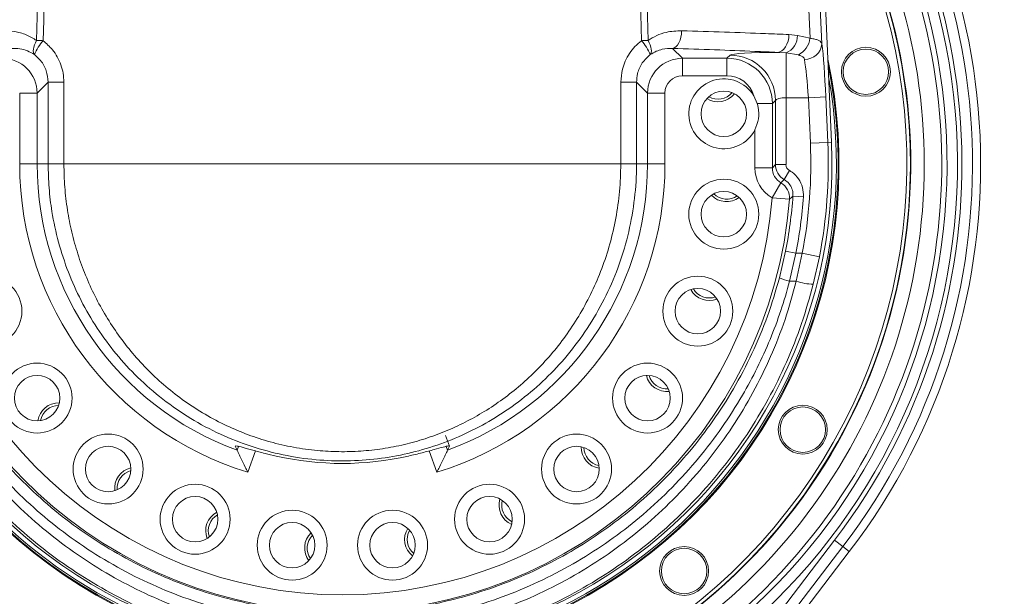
# Model space of a CAD drawing. Header units: millimetres. Extents: x 0 to 16820, y 0 to 11880.
# Tile 17 of 122: x 2629 to 2910, y 7016 to 7181. Entities that reach past the tile are written whole.
import ezdxf

# ---------------------------------------------------------------- set-up
doc = ezdxf.new("R2010")
doc.units = ezdxf.units.MM
doc.header["$LTSCALE"] = 20
doc.linetypes.add('PHANTOM', pattern=[12.7, 6.35, -1.27, 1.27, -1.27, 1.27, -1.27])
doc.styles.add('SLDTEXTSTYLE0', font='TXT', dxfattribs={"width": 0.605})
doc.dimstyles.new('SLDDIMSTYLE0', dxfattribs={"dimtxt": 140, "dimasz": 100, "dimexe": 0, "dimexo": 0.0625, "dimgap": 35, "dimtad": 1, "dimtoh": 1, "dimdec": 0, "dimrnd": 1e-09, "dimzin": 12, "dimdsep": 46, "dimtxsty": 'SLDTEXTSTYLE0', "dimsah": 1, "dimcen": 0.09, "dimadec": 0, "dimazin": 0, "dimtfac": 1, "dimtofl": 0, "dimtmove": 0, "dimatfit": 3, "dimfxl": 1, "dimfrac": 2, "dimtolj": 1, "dimtzin": 12, "dimarcsym": 0})

# ---------------------------------------------------------------- blocks, each defined once
blk = doc.blocks.new('*D5')
at = {"color": 7, "linetype": 'Continuous', "lineweight": 0}
for p, q in [((2720.78, 9015.29), (5150.78, 9015.29)), ((5120.78, 9015.29), (5120.78, 6644.47)), ((2871.03, 6644.47), (5150.78, 6644.47))]:
    blk.add_line(p, q, dxfattribs=at)
for points in [[(5120.78, 9015.29), (5105.78, 8915.29), (5135.78, 8915.29)], [(5120.78, 6644.47), (5135.78, 6744.47), (5105.78, 6744.47)]]:
    blk.add_solid(points, dxfattribs=at)
at = {"color": 7, "linetype": 'Continuous', "lineweight": 0, "insert": (4940.31, 7616), "char_height": 140, "attachment_point": 1, "rotation": 90, "style": 'SLDTEXTSTYLE0'}
blk.add_mtext('2371', dxfattribs=at)
blk = doc.blocks.new('*D7')
at = {"color": 7, "linetype": 'Continuous', "lineweight": 0}
for p, q in [((4596.6, 7139.47), (4596.6, 4493.51)), ((2545.78, 6319.22), (2545.78, 4493.51)), ((4596.6, 4523.51), (2545.78, 4523.51))]:
    blk.add_line(p, q, dxfattribs=at)
for points in [[(2545.78, 4523.51), (2645.78, 4508.51), (2645.78, 4538.51)], [(4596.6, 4523.51), (4496.6, 4538.51), (4496.6, 4508.51)]]:
    blk.add_solid(points, dxfattribs=at)
at = {"color": 7, "linetype": 'Continuous', "lineweight": 0, "insert": (3357.32, 4703.98), "char_height": 140, "attachment_point": 1, "style": 'SLDTEXTSTYLE0'}
blk.add_mtext('2051', dxfattribs=at)
blk = doc.blocks.new('*D8')
at = {"color": 7, "linetype": 'Continuous', "lineweight": 0}
for p, q in [((3138.67, 7139.47), (3138.67, 4774.47)), ((2545.78, 6319.22), (2545.78, 4774.47)), ((3138.67, 4804.47), (2545.78, 4804.47))]:
    blk.add_line(p, q, dxfattribs=at)
for points in [[(2545.78, 4804.47), (2645.78, 4789.47), (2645.78, 4819.47)], [(3138.67, 4804.47), (3038.67, 4819.47), (3038.67, 4789.47)]]:
    blk.add_solid(points, dxfattribs=at)
at = {"color": 7, "linetype": 'Continuous', "lineweight": 0, "insert": (2681.89, 4984.94), "char_height": 140, "attachment_point": 1, "style": 'SLDTEXTSTYLE0'}
blk.add_mtext('593', dxfattribs=at)

msp = doc.modelspace()

# ---------------------------------------------------------------- linework, layer by layer
at = {"color": 7, "linetype": 'Continuous', "lineweight": 0}
for p, q in [((2860.64, 7145.69), (2847.94, 7431.34)), ((2839.41, 7156.73), (2838.4, 7158.99)), ((2690.16, 7058.75), (2690.71, 7057.56)), ((2751.41, 7058.75), (2750.86, 7057.56)), ((2814.39, 6961.47), (2865.73, 7028.58))]:
    msp.add_line(p, q, dxfattribs=at)
at = {"color": 8, "linetype": 'Continuous', "lineweight": 0}
for p, q in [((2848.48, 7176.5), (2850.89, 7176.26)), ((2850.89, 7176.26), (2854.49, 7175.44)), ((2815.2, 7172.54), (2818.02, 7169.71)), ((2830.74, 7169.71), (2831.65, 7170.63)), ((2847.63, 7171.24), (2845.27, 7171.41)), ((2851.16, 7170.65), (2847.63, 7171.24)), ((2847.63, 7171.24), (2847.63, 7158.44)), ((2818.02, 7169.71), (2830.74, 7169.71)), ((2818.02, 7164.72), (2818.02, 7169.71)), ((2830.74, 7164.72), (2830.74, 7169.71)), ((2830.74, 7164.72), (2818.02, 7164.72)), ((2636.68, 7162.87), (2633.53, 7159.73)), ((2636.68, 7139.47), (2636.68, 7162.87)), ((2804.89, 7162.87), (2804.89, 7139.47)), ((2808.03, 7159.73), (2804.89, 7162.87)), ((2628.54, 7159.73), (2633.53, 7159.73)), ((2628.54, 7139.47), (2628.54, 7159.73)), ((2633.53, 7159.73), (2633.53, 7139.47)), ((2808.03, 7139.47), (2808.03, 7159.73)), ((2813.03, 7159.73), (2808.03, 7159.73)), ((2813.03, 7159.73), (2813.03, 7139.47)), ((2854.02, 7158.44), (2859, 7158.66)), ((2859, 7158.66), (2859.58, 7145.64)), ((2839.41, 7156.73), (2843.72, 7156.73)), ((2844.63, 7157.64), (2843.72, 7156.73)), ((2843.72, 7156.73), (2843.72, 7138.4)), ((2844.63, 7139.31), (2844.63, 7157.64)), ((2854.02, 7158.44), (2847.63, 7158.44)), ((2847.63, 7158.44), (2847.63, 7139.31)), ((2854.6, 7145.42), (2854.02, 7158.44)), ((2838.73, 7138.4), (2838.73, 7149.24)), ((2854.6, 7145.42), (2859.58, 7145.64)), ((2859.58, 7145.64), (2860.64, 7145.69)), ((2628.54, 7139.47), (2633.53, 7139.47)), ((2636.68, 7139.47), (2633.53, 7139.47)), ((2804.89, 7139.47), (2808.03, 7139.47)), ((2813.03, 7139.47), (2808.03, 7139.47)), ((2843.72, 7138.4), (2844.63, 7139.31)), ((2844.63, 7139.31), (2847.63, 7139.31)), ((2838.73, 7138.4), (2843.72, 7138.4)), ((2847.14, 7134.99), (2848.63, 7137.58)), ((2843.66, 7129.78), (2846.18, 7134.09)), ((2843.66, 7129.78), (2848.64, 7129.39)), ((2849.62, 7130.3), (2852.61, 7130.09)), ((2845.76, 7106.91), (2847.51, 7114.49)), ((2847.51, 7114.49), (2850.45, 7113.91)), ((2850.45, 7113.91), (2848.66, 7105.91)), ((2850.45, 7113.91), (2852.27, 7113.91)), ((2850.58, 7105.91), (2852.27, 7113.91)), ((2852.27, 7113.91), (2857.17, 7112.95)), ((2857.17, 7112.95), (2855.41, 7105.08)), ((2850.58, 7105.91), (2848.66, 7105.91)), ((2751.41, 7058.75), (2750.31, 7061.77)), ((2690.71, 7057.56), (2691.11, 7058.68)), ((2695.96, 7057.39), (2693.73, 7051.28)), ((2747.83, 7051.28), (2745.61, 7057.39)), ((2750.45, 7058.67), (2750.86, 7057.56)), ((2783.64, 6930.05), (2861.49, 7031.82)), ((2863.87, 7030), (2786.02, 6928.23)), ((2863.87, 7030), (2861.49, 7031.82)), ((2863.87, 7030), (2865.73, 7028.58))]:
    msp.add_line(p, q, dxfattribs=at)
at = {"color": 8, "linetype": 'Continuous', "lineweight": 0, "flags": 128}
for points in [[(2815.2, 7172.54), (2815.69, 7172.67), (2816.17, 7172.99), (2816.61, 7173.47), (2817, 7174.1), (2817.33, 7174.86), (2817.57, 7175.72), (2817.73, 7176.65), (2817.79, 7177.6)], [(2845.27, 7171.41), (2845.89, 7171.54), (2846.48, 7171.86), (2847.03, 7172.34), (2847.51, 7172.98), (2847.91, 7173.74), (2848.21, 7174.6), (2848.4, 7175.53), (2848.48, 7176.5)], [(2633.37, 7174.79), (2633.05, 7174.15), (2632.78, 7173.52), (2632.58, 7172.92), (2632.46, 7172.36), (2632.42, 7171.85), (2632.45, 7171.41), (2632.56, 7171.05), (2632.74, 7170.77)], [(2633.37, 7174.79), (2633.59, 7174.79), (2633.82, 7174.78), (2634.04, 7174.77), (2634.27, 7174.77), (2634.51, 7174.76), (2634.75, 7174.75), (2634.99, 7174.75), (2635.23, 7174.74)], [(2806.34, 7174.74), (2806.58, 7174.75), (2806.82, 7174.75), (2807.06, 7174.76), (2807.29, 7174.77), (2807.52, 7174.77), (2807.75, 7174.78), (2807.97, 7174.79), (2808.19, 7174.79)], [(2808.82, 7170.77), (2809.01, 7171.05), (2809.12, 7171.41), (2809.15, 7171.85), (2809.1, 7172.36), (2808.98, 7172.92), (2808.79, 7173.52), (2808.52, 7174.15), (2808.19, 7174.79)], [(2641.17, 7162.88), (2640.3, 7162.88), (2639.47, 7162.88), (2638.71, 7162.88), (2638.05, 7162.88), (2637.5, 7162.88), (2637.08, 7162.88), (2636.8, 7162.88), (2636.68, 7162.87)], [(2641.17, 7162.88), (2641.17, 7152.88), (2641.18, 7139.47)], [(2800.39, 7139.47), (2800.39, 7149.47), (2800.4, 7162.88)], [(2804.89, 7162.87), (2804.76, 7162.88), (2804.49, 7162.88), (2804.07, 7162.88), (2803.52, 7162.88), (2802.85, 7162.88), (2802.09, 7162.88), (2801.27, 7162.88), (2800.4, 7162.88)], [(2846.18, 7134.09), (2846.47, 7134.36), (2847.14, 7134.99)]]:
    msp.add_lwpolyline(points, dxfattribs=at)
at = {"color": 7, "linetype": 'Continuous', "lineweight": 0}
for centre, radius in [((2870.47, 7165.86), 7), ((2870.47, 7165.86), 6.5), ((2829.84, 7153.82), 6.5), ((2829.84, 7125.11), 10), ((2829.84, 7125.11), 6.5), ((2619.16, 7097.37), 10), ((2822.41, 7097.37), 10), ((2822.41, 7097.37), 6.5), ((2633.51, 7072.5), 10), ((2808.05, 7072.5), 10), ((2633.51, 7072.5), 6.5), ((2808.05, 7072.5), 6.5), ((2852.42, 7063.47), 7), ((2852.42, 7063.47), 6.5), ((2653.82, 7052.2), 10), ((2787.75, 7052.2), 10), ((2653.82, 7052.2), 6.5), ((2787.75, 7052.2), 6.5), ((2678.69, 7037.84), 10), ((2762.88, 7037.84), 10), ((2678.69, 7037.84), 6.5), ((2762.88, 7037.84), 6.5), ((2706.43, 7030.41), 10), ((2735.14, 7030.41), 10), ((2706.43, 7030.41), 6.5), ((2735.14, 7030.41), 6.5), ((2818.49, 7023.03), 7), ((2818.49, 7023.03), 6.5)]:
    msp.add_circle(centre, radius, dxfattribs=at)
at = {"color": 7, "linetype": 'Continuous', "lineweight": 30}
for radius, start, end in [(1875.82, 300, 180), (417.89, 212.4693, 92.4693)]:
    msp.add_arc((2720.78, 7139.47), radius, start, end, dxfattribs=at)
at = {"color": 7, "linetype": 'PHANTOM', "lineweight": 30}
msp.add_arc((2720.78, 7139.47), 1203.01, 352.93959, 127.06041, dxfattribs=at)
at = {"color": 7, "linetype": 'Continuous', "lineweight": 0}
for centre, radius, start, end in [((2720.78, 7139.47), 182.5, 322.5832, 42.4511), ((2720.78, 7139.47), 162.5, 146.9424, 33.0576), ((2720.78, 7139.47), 162.4, 147.0024, 260), ((2720.78, 7139.47), 162.4, 260, 32.9976), ((2720.78, 7139.47), 161.4, 147.6117, 260), ((2720.78, 7139.47), 161.4, 260, 32.3883), ((2720.78, 7139.47), 142, 167.825, 12.175), ((2720.78, 7139.47), 141.75, 168.4402, 11.5598), ((2720.78, 7139.47), 141.25, 169.8245, 260), ((2720.78, 7139.47), 141.25, 260, 10.1755), ((2829.84, 7153.82), 10, 31.1308, 332.6984), ((2828.18, 7163.27), 6, 238.1947, 321.8053), ((2828.18, 7163.27), 5.25, 240.1893, 319.8107), ((2720.78, 7139.47), 140, 177.4527, 2.5473), ((2830.68, 7134.67), 6, 223.1947, 306.8053), ((2830.68, 7134.67), 5.25, 225.1893, 304.8107), ((2825.69, 7106.39), 6, 208.1947, 291.8053), ((2825.69, 7106.39), 5.25, 210.1893, 289.8107), ((2813.56, 7080.36), 6, 192.9781, 276.8053), ((2813.56, 7080.36), 6, 193.1629, 276.8053), ((2813.56, 7080.36), 5.25, 195.1893, 274.8107), ((2639.68, 7065.15), 6, 88.3927, 171.8053), ((2639.68, 7065.15), 5.25, 89.7641, 169.8107), ((2795.1, 7058.37), 6, 178.3927, 261.8053), ((2795.1, 7058.37), 5.25, 179.7641, 259.8107), ((2720.78, 7139.47), 85.67, 257.2501, 282.7499), ((2661.68, 7046.69), 6, 103.1947, 186.8053), ((2661.68, 7046.69), 5.25, 105.1893, 184.8107), ((2771.58, 7041.89), 6, 163.1947, 246.8053), ((2771.58, 7041.89), 5.25, 165.1893, 244.8107), ((2687.71, 7034.56), 6, 118.1947, 201.8053), ((2687.71, 7034.56), 5.25, 120.1893, 199.8107), ((2744.59, 7032.07), 6, 148.1947, 231.8053), ((2715.99, 7029.57), 6, 133.1947, 216.8053), ((2715.99, 7029.57), 5.25, 135.1893, 214.8107), ((2744.59, 7032.07), 5.25, 150.1893, 229.8107)]:
    msp.add_arc(centre, radius, start, end, dxfattribs=at)
at = {"color": 8, "linetype": 'Continuous', "lineweight": 0}
for centre, radius, start, end in [((2720.78, 7139.47), 180.16, 322.5832, 41.5525), ((2720.78, 7139.47), 175.88, 302.6485, 39.7966), ((2720.78, 7139.47), 177.16, 322.5832, 40.3404), ((2720.78, 7139.47), 172.88, 302.6485, 38.4706), ((2720.78, 7139.47), 171.37, 180, 37.7652), ((2720.78, 7139.47), 166.37, 144.7498, 0), ((2720.78, 7139.47), 166.37, 0, 35.2502), ((2845.63, 7176.11), 5.26, 292.3836, 1.651), ((2647.1, 7164.53), 15.66, 139.3038, 156.5165), ((2794.46, 7164.53), 15.66, 23.4835, 40.6962), ((2848.38, 7176.13), 6.14, 296.8647, 353.5715), ((2853.06, 7174.25), 4.85, 268.1236, 355.2006), ((2831.61, 7157.6), 13.02, 0.1822, 89.8178), ((2720.78, 7139.47), 133.94, 348.9996, 2.5473), ((2720.78, 7139.47), 138.94, 348.9996, 2.5473), ((2720.78, 7139.47), 92.24, 180, 252.9484), ((2720.78, 7139.47), 87.25, 180, 249.8369), ((2720.78, 7139.47), 92.24, 287.0516, 0), ((2720.78, 7139.47), 87.25, 290.1631, 0), ((2843.64, 7129.77), 5.01, 355.688, 59.519), ((2720.78, 7139.47), 128.25, 184.5054, 355.4946), ((2720.78, 7139.47), 123.26, 184.5054, 355.4946), ((2720.78, 7139.47), 129.16, 348.8488, 355.9319), ((2720.78, 7139.47), 132.16, 348.8488, 355.9319), ((2850.87, 7117.08), 11.38, 243.3178, 258.7923), ((2856.03, 7123.07), 18.01, 252.3603, 268.031), ((2720.78, 7139.47), 173.85, 216.4999, 263.7608), ((2720.78, 7139.47), 176.85, 216.4999, 263.7608)]:
    msp.add_arc(centre, radius, start, end, dxfattribs=at)
for centre, major_axis, ratio, start_param, end_param in [((2858.06, 7158.66), (-0.8, 18), 0.052356, 4.710053, 5.713447), ((2847.63, 7170.58), (16, 0), 0.052408, 1.718772, 3.089233), ((2623.53, 7159.71), (7.07, 7.07), 0.999996, 5.499157, 7.067214), ((2818.03, 7159.71), (7.07, -7.07), 0.999996, 2.357564, 3.925621), ((2830.72, 7156.71), (9.2, 9.2), 0.999365, 5.499157, 7.067214), ((2853.07, 7158.44), (-0.81, 13), 0.07236, 4.707908, 5.711302), ((2818.03, 7159.71), (-3.55, 3.55), 0.997265, 5.499157, 7.067214), ((2830.72, 7156.71), (-5.67, -5.67), 0.997265, 2.643895, 3.925621), ((2847.63, 7157.6), (3, 0), 0.279508, 1.570796, 3.089233), ((2849.63, 7139.32), (-3.54, 3.54), 0.999456, 0.786768, 1.832933), ((2849.63, 7139.32), (-1.42, -1.42), 0.997265, 5.499157, 6.545321), ((2848.74, 7138.42), (-7.09, -7.09), 0.997265, 5.499157, 6.53739), ((2848.74, 7138.42), (3.56, 3.56), 0.991846, 2.357564, 3.395797)]:
    msp.add_ellipse(centre, major_axis=major_axis, ratio=ratio, start_param=start_param, end_param=end_param, dxfattribs=at)
for points, knots in [([(2633.37, 7174.79), (2635.45, 7247.99), (2637.69, 7326.61), (2640.07, 7410.64), (2640.53, 7426.89), (2640.98, 7443.16), (2641.44, 7459.4), (2641.89, 7475.62), (2643.1, 7518.91), (2645.23, 7594.75), (2647.36, 7671.35), (2648.8, 7722.02), (2649.34, 7741.14), (2649.88, 7760.28), (2650.43, 7779.44), (2650.97, 7798.59), (2652.67, 7858.61), (2654.2, 7912.24), (2655.54, 7959.49)], [0, 0, 0, 0, 0.279286, 0.299958, 0.320629, 0.341286, 0.362053, 0.382827, 0.403601, 0.528274, 0.673647, 0.697961, 0.722279, 0.746625, 0.770992, 0.795362, 0.81971, 1, 1, 1, 1]), ([(2657.57, 7959.47), (2656.4, 7918.24), (2654.64, 7856.4), (2652.76, 7789.4), (2651.87, 7758.48), (2651.41, 7743.01), (2650.96, 7727.54), (2650.46, 7706.96), (2649.74, 7681.36), (2648.48, 7640.42), (2646.56, 7571.95), (2644.65, 7506.26), (2643.13, 7453.33), (2642.48, 7430.53), (2641.83, 7407.7), (2641.17, 7384.86), (2638.98, 7307.21), (2637, 7237.17), (2635.23, 7174.74)], [0, 0, 0, 0, 0.157306, 0.235958, 0.255635, 0.275319, 0.294987, 0.314644, 0.353944, 0.39325, 0.471857, 0.616605, 0.645622, 0.67465, 0.703698, 0.732755, 0.761797, 1, 1, 1, 1]), ([(2806.34, 7174.74), (2804.06, 7255.3), (2801.63, 7341.19), (2799.05, 7432.41), (2798.58, 7448.39), (2797.81, 7474.98), (2796.12, 7534.1), (2794.01, 7606.92), (2792.22, 7670.08), (2791.33, 7701.68), (2790.81, 7720.7), (2789.85, 7751.73), (2788.59, 7794.7), (2786.63, 7867.93), (2785.05, 7922.85), (2784, 7959.47)], [0, 0, 0, 0, 0.307385, 0.327724, 0.348071, 0.368412, 0.429666, 0.575081, 0.64779, 0.67206, 0.69633, 0.720581, 0.790436, 0.860291, 1, 1, 1, 1]), ([(2786.03, 7959.49), (2787.08, 7922.89), (2788.66, 7867.97), (2790.64, 7794.75), (2791.89, 7751.81), (2792.85, 7720.83), (2793.37, 7701.87), (2794.24, 7670.29), (2795.98, 7607.11), (2798.11, 7531.33), (2799.84, 7469.89), (2800.58, 7441.5), (2801, 7427.22), (2801.42, 7412.94), (2802.81, 7365.26), (2805.03, 7285.88), (2807.15, 7211.25), (2808.19, 7174.79)], [0, 0, 0, 0, 0.13969, 0.209535, 0.27938, 0.303553, 0.327745, 0.351937, 0.4247, 0.570233, 0.642627, 0.660772, 0.678929, 0.697099, 0.715263, 0.86088, 1, 1, 1, 1]), ([(2854.49, 7175.44), (2852.5, 7218.66), (2849.48, 7284.17), (2845.95, 7360.84), (2844.14, 7399.86), (2843.13, 7422.16), (2842.6, 7433.3), (2842.34, 7438.87)], [0, 0, 0, 0, 0.492162, 0.746077, 0.873035, 0.936525, 1, 1, 1, 1]), ([(2845.85, 7439.39), (2846.11, 7433.81), (2846.62, 7422.65), (2847.63, 7400.31), (2849.41, 7361.21), (2852.91, 7283.86), (2855.91, 7217.68), (2857.89, 7173.84)], [0, 0, 0, 0, 0.063077, 0.126169, 0.25236, 0.504743, 1, 1, 1, 1]), ([(2623.78, 7177.6), (2624.87, 7177.57), (2627.11, 7177.51), (2630.4, 7176.59), (2632.4, 7175.38), (2633.37, 7174.79)], [0, 0, 0, 0, 0.331345, 0.673883, 1, 1, 1, 1]), ([(2808.19, 7174.79), (2809, 7175.29), (2810.64, 7176.31), (2813.88, 7177.42), (2816.3, 7177.53), (2817.79, 7177.6)], [0, 0, 0, 0, 0.272332, 0.552849, 1, 1, 1, 1]), ([(2817.79, 7177.6), (2821.9, 7177.47), (2830.12, 7177.21), (2840.27, 7176.83), (2846.26, 7176.59), (2848.48, 7176.5)], [0, 0, 0, 0, 0.3855292, 0.7723678, 1, 1, 1, 1]), ([(2635.23, 7174.74), (2636.18, 7173.92), (2637.74, 7172.56), (2639.36, 7170.11), (2640.38, 7167.84), (2641.04, 7165.4), (2641.12, 7163.73), (2641.17, 7162.88)], [0, 0, 0, 0, 0.2728268, 0.4521449, 0.6366856, 0.8157174, 1, 1, 1, 1]), ([(2800.4, 7162.88), (2800.49, 7164.12), (2800.64, 7166.19), (2801.63, 7168.94), (2802.83, 7171.13), (2804.4, 7173.13), (2805.68, 7174.2), (2806.34, 7174.74)], [0, 0, 0, 0, 0.269431, 0.44926, 0.634398, 0.81459, 1, 1, 1, 1]), ([(2854.49, 7175.44), (2854.64, 7175.42), (2855.25, 7175.33), (2856.18, 7175.13), (2857.41, 7174.69), (2857.7, 7174.17), (2857.89, 7173.84)], [0, 0, 0, 0, 0.075713, 0.309201, 0.55139, 1, 1, 1, 1]), ([(2632.74, 7170.77), (2632.09, 7171.15), (2630.76, 7171.94), (2628.58, 7172.51), (2627.11, 7172.53), (2626.37, 7172.54)], [0, 0, 0, 0, 0.319007, 0.654688, 1, 1, 1, 1]), ([(2636.68, 7162.87), (2636.57, 7163.98), (2636.35, 7166.2), (2634.82, 7168.95), (2633.37, 7170.22), (2632.74, 7170.77)], [0, 0, 0, 0, 0.363083, 0.726288, 1, 1, 1, 1]), ([(2808.82, 7170.77), (2808.01, 7170.02), (2806.37, 7168.51), (2805.09, 7165.63), (2804.95, 7163.7), (2804.89, 7162.87)], [0, 0, 0, 0, 0.365364, 0.729676, 1, 1, 1, 1]), ([(2815.2, 7172.54), (2814.21, 7172.51), (2812.65, 7172.47), (2810.49, 7171.77), (2809.38, 7171.11), (2808.82, 7170.77)], [0, 0, 0, 0, 0.454626, 0.724098, 1, 1, 1, 1]), ([(2845.27, 7171.41), (2843.1, 7171.51), (2837.24, 7171.76), (2827.29, 7172.14), (2819.23, 7172.41), (2815.2, 7172.54)], [0, 0, 0, 0, 0.227633, 0.613162, 1, 1, 1, 1]), ([(2852.9, 7169.4), (2852.83, 7169.61), (2852.74, 7169.86), (2852.31, 7170.24), (2851.88, 7170.45), (2851.39, 7170.59), (2851.23, 7170.63), (2851.16, 7170.65)], [0, 0, 0, 0, 0.346976, 0.43688, 0.836513, 0.919194, 1, 1, 1, 1]), ([(2804.89, 7139.47), (2804.88, 7138.6), (2804.84, 7134.5), (2804.17, 7127.18), (2802.25, 7117.69), (2799.28, 7108.46), (2795.26, 7099.64), (2790.27, 7091.32), (2784.53, 7083.8), (2778.13, 7077.14), (2771.23, 7071.32), (2763.84, 7066.32), (2756.05, 7062.2), (2747.96, 7058.93), (2739.55, 7056.5), (2730.88, 7054.99), (2722.07, 7054.39), (2713.02, 7054.71), (2703.83, 7056.1), (2694.65, 7058.55), (2685.77, 7062.04), (2677.32, 7066.55), (2669.39, 7072.02), (2662.26, 7078.23), (2655.99, 7085.08), (2650.57, 7092.43), (2645.99, 7100.27), (2642.31, 7108.51), (2639.51, 7117.04), (2637.77, 7125.13), (2636.84, 7132.63), (2636.73, 7137.19), (2636.68, 7139.47)], [0, 0, 0, 0, 0.009742, 0.045878, 0.082146, 0.118289, 0.154874, 0.191584, 0.228178, 0.262412, 0.296741, 0.330971, 0.363748, 0.396615, 0.429381, 0.462249, 0.495222, 0.528087, 0.563604, 0.599255, 0.634785, 0.671226, 0.707791, 0.744242, 0.77881, 0.813475, 0.848038, 0.881657, 0.915371, 0.948982, 0.974491, 1, 1, 1, 1]), ([(2641.18, 7139.47), (2641.23, 7137.26), (2641.33, 7132.85), (2642.12, 7126.34), (2643.36, 7119.94), (2645.09, 7113.7), (2647.31, 7107.56), (2650, 7101.62), (2653.16, 7095.88), (2656.76, 7090.41), (2660.82, 7085.19), (2665.33, 7080.29), (2670.28, 7075.72), (2675.68, 7071.53), (2681.51, 7067.76), (2687.58, 7064.56), (2693.81, 7061.93), (2700.18, 7059.87), (2706.81, 7058.34), (2713.4, 7057.43), (2719.84, 7057.09), (2726.06, 7057.26), (2732.33, 7057.95), (2738.48, 7059.14), (2744.49, 7060.81), (2750.3, 7062.94), (2755.96, 7065.54), (2761.45, 7068.62), (2766.75, 7072.16), (2771.79, 7076.17), (2776.55, 7080.61), (2781.01, 7085.5), (2785.15, 7090.87), (2788.92, 7096.7), (2792.23, 7102.93), (2795.07, 7109.58), (2797.37, 7116.6), (2799.08, 7123.99), (2800.18, 7131.64), (2800.32, 7136.85), (2800.39, 7139.47)], [0, 0, 0, 0, 0.025752, 0.051504, 0.076536, 0.101981, 0.127427, 0.153292, 0.178934, 0.204985, 0.231036, 0.257506, 0.284299, 0.311276, 0.33885, 0.366642, 0.392507, 0.418571, 0.445297, 0.472265, 0.496171, 0.520542, 0.544914, 0.569767, 0.593759, 0.618167, 0.642576, 0.667398, 0.692671, 0.718348, 0.744026, 0.770112, 0.797247, 0.824569, 0.852489, 0.880621, 0.909788, 0.939209, 0.969457, 1, 1, 1, 1]), ([(2848.63, 7137.58), (2848.87, 7137.43), (2849.87, 7136.81), (2851.33, 7135.28), (2852.54, 7132.8), (2852.58, 7130.99), (2852.61, 7130.09)], [0, 0, 0, 0, 0.095497, 0.396684, 0.698353, 1, 1, 1, 1]), ([(2849.62, 7130.3), (2849.61, 7130.87), (2849.58, 7132), (2848.82, 7133.55), (2847.91, 7134.51), (2847.29, 7134.89), (2847.14, 7134.99)], [0, 0, 0, 0, 0.301928, 0.603526, 0.904533, 1, 1, 1, 1]), ([(2849.62, 7130.3), (2849.44, 7130.14), (2849.11, 7129.83), (2848.79, 7129.53), (2848.64, 7129.39)], [0, 0, 0, 0, 0.542203, 1, 1, 1, 1]), ([(2590.99, 7105.91), (2592.18, 7101.68), (2594.56, 7093.2), (2599.67, 7081.01), (2605.54, 7069.91), (2612.07, 7059.96), (2619.02, 7051.07), (2626.67, 7042.8), (2634.95, 7035.22), (2643.8, 7028.41), (2653.16, 7022.37), (2662.99, 7017.12), (2673.21, 7012.7), (2683.77, 7009.18), (2694.6, 7006.54), (2705.62, 7004.79), (2716.77, 7003.97), (2728, 7004.12), (2739.23, 7005.22), (2750.33, 7007.25), (2761.25, 7010.21), (2771.9, 7014.12), (2782.23, 7018.95), (2792.11, 7024.62), (2801.47, 7031.1), (2810.23, 7038.38), (2818.36, 7046.38), (2825.79, 7055.02), (2832.46, 7064.25), (2838.32, 7074.03), (2843.33, 7084.29), (2847.53, 7094.92), (2849.56, 7102.25), (2850.58, 7105.91)], [0, 0, 0, 0, 0.037128, 0.074344, 0.111471, 0.143146, 0.174932, 0.206716, 0.238389, 0.269642, 0.301004, 0.332364, 0.363615, 0.394815, 0.426127, 0.457438, 0.488636, 0.5202, 0.55188, 0.583562, 0.615127, 0.647077, 0.679146, 0.711217, 0.74317, 0.775197, 0.807339, 0.839482, 0.871511, 0.903576, 0.935756, 0.967935, 1, 1, 1, 1]), ([(2848.66, 7105.91), (2847.85, 7103.1), (2846.25, 7097.47), (2843.13, 7089.21), (2839.48, 7081.12), (2834.93, 7072.65), (2829.39, 7063.97), (2822.68, 7055.14), (2815.16, 7046.83), (2807, 7039.21), (2798.33, 7032.39), (2789.15, 7026.32), (2779.4, 7020.99), (2769.23, 7016.49), (2758.82, 7012.9), (2748.15, 7010.17), (2737.18, 7008.33), (2726.06, 7007.42), (2714.98, 7007.45), (2703.92, 7008.39), (2692.86, 7010.29), (2681.99, 7013.12), (2671.49, 7016.83), (2661.31, 7021.41), (2651.47, 7026.89), (2642.14, 7033.18), (2633.47, 7040.17), (2625.42, 7047.84), (2617.98, 7056.24), (2611.28, 7065.25), (2605.42, 7074.71), (2600.38, 7084.62), (2596.08, 7095.02), (2593.97, 7102.28), (2592.91, 7105.91)], [0, 0, 0, 0, 0.025287, 0.050575, 0.076319, 0.102064, 0.133738, 0.165413, 0.197997, 0.230581, 0.261968, 0.293354, 0.325637, 0.357919, 0.389254, 0.420588, 0.452834, 0.48508, 0.516654, 0.548229, 0.580741, 0.613253, 0.645038, 0.676823, 0.709548, 0.742272, 0.774015, 0.805758, 0.838419, 0.87108, 0.90285, 0.934619, 0.967309, 1, 1, 1, 1]), ([(2595.81, 7106.91), (2596.83, 7103.42), (2598.87, 7096.44), (2603.04, 7086.34), (2607.97, 7076.61), (2613.71, 7067.34), (2620.22, 7058.61), (2627.46, 7050.44), (2635.35, 7042.91), (2643.85, 7036.06), (2652.91, 7029.96), (2662.48, 7024.63), (2672.47, 7020.12), (2682.78, 7016.47), (2693.34, 7013.72), (2704.09, 7011.87), (2714.96, 7010.92), (2725.84, 7010.88), (2736.64, 7011.76), (2747.32, 7013.54), (2757.81, 7016.19), (2768.03, 7019.69), (2777.91, 7024.05), (2787.41, 7029.22), (2796.44, 7035.14), (2804.96, 7041.81), (2812.9, 7049.2), (2820.21, 7057.25), (2826.84, 7065.89), (2832.83, 7075.22), (2838.05, 7085.23), (2842.52, 7095.86), (2844.68, 7103.23), (2845.76, 7106.91)], [0, 0, 0, 0, 0.032144, 0.064404, 0.096665, 0.12881, 0.16095, 0.193203, 0.225456, 0.257595, 0.289806, 0.322133, 0.354459, 0.386669, 0.418678, 0.450804, 0.482929, 0.514937, 0.546693, 0.578561, 0.610431, 0.642187, 0.673975, 0.705875, 0.737776, 0.769565, 0.801627, 0.833803, 0.865978, 0.898041, 0.932005, 0.966036, 1, 1, 1, 1]), ([(2855.41, 7105.08), (2854.36, 7101.29), (2852.26, 7093.71), (2847.89, 7082.73), (2842.69, 7072.14), (2836.62, 7062.03), (2829.69, 7052.49), (2821.98, 7043.56), (2813.55, 7035.3), (2804.46, 7027.79), (2794.76, 7021.09), (2784.5, 7015.23), (2773.79, 7010.25), (2762.75, 7006.21), (2751.43, 7003.15), (2739.92, 7001.05), (2728.27, 6999.92), (2716.62, 6999.77), (2705.06, 7000.62), (2693.64, 7002.41), (2682.4, 7005.14), (2671.45, 7008.78), (2660.85, 7013.34), (2650.66, 7018.77), (2640.95, 7025.01), (2631.76, 7032.04), (2623.18, 7039.86), (2615.24, 7048.41), (2608.03, 7057.59), (2601.25, 7067.88), (2595.16, 7079.34), (2589.86, 7091.94), (2587.39, 7100.7), (2586.15, 7105.08)], [0, 0, 0, 0, 0.032013, 0.06414, 0.096268, 0.128281, 0.160292, 0.192418, 0.224542, 0.256552, 0.288529, 0.320623, 0.352716, 0.384691, 0.416307, 0.448038, 0.479769, 0.511384, 0.54263, 0.573988, 0.605346, 0.636594, 0.667862, 0.69924, 0.730618, 0.761889, 0.79354, 0.825301, 0.857063, 0.888715, 0.925781, 0.962935, 1, 1, 1, 1])]:
    msp.add_open_spline(points, degree=3, knots=knots, dxfattribs=at)
at = {"color": 7, "linetype": 'Continuous', "lineweight": 0}
for points, knots in [([(2838.73, 7149.24), (2839.14, 7150.27), (2839.97, 7152.34), (2839.88, 7154.99), (2839.5, 7156.4), (2839.41, 7156.73)], [0, 0, 0, 0, 0.430638, 0.864088, 1, 1, 1, 1]), ([(2690.16, 7058.75), (2690.24, 7058.8), (2690.4, 7058.89), (2691.94, 7058.49), (2693.63, 7058.02), (2695.64, 7057.47), (2698.42, 7056.72), (2700.81, 7056.16), (2701.88, 7055.91)], [0, 0, 0, 0, 0.20759, 0.415181, 0.519328, 0.623475, 0.830963, 1, 1, 1, 1]), ([(2693.73, 7051.28), (2693.73, 7051.28), (2693.49, 7051.78), (2692.83, 7053.09), (2691.93, 7054.96), (2691.23, 7056.45), (2690.82, 7057.32), (2690.75, 7057.48), (2690.71, 7057.56)], [0, 0, 0, 0, 0.001543, 0.18121, 0.480734, 0.700409, 0.849761, 1, 1, 1, 1]), ([(2739.69, 7055.91), (2740.35, 7056.07), (2741.67, 7056.37), (2743.59, 7056.85), (2745.4, 7057.33), (2747.57, 7057.92), (2749.76, 7058.53), (2751.25, 7058.89), (2751.36, 7058.8), (2751.41, 7058.75)], [0, 0, 0, 0, 0.104413, 0.208822, 0.313257, 0.41769, 0.625068, 0.832425, 1, 1, 1, 1]), ([(2750.86, 7057.56), (2750.82, 7057.48), (2750.75, 7057.32), (2750.34, 7056.45), (2749.63, 7054.96), (2748.73, 7053.09), (2748.08, 7051.78), (2747.83, 7051.28), (2747.83, 7051.28)], [0, 0, 0, 0, 0.150239, 0.299591, 0.519266, 0.81879, 0.998457, 1, 1, 1, 1])]:
    msp.add_open_spline(points, degree=3, knots=knots, dxfattribs=at)
at = {"color": 8, "linetype": 'Continuous', "lineweight": 0}
for points in [[(2641.18, 7139.47), (2640.59, 7139.47), (2639.43, 7139.47), (2637.99, 7139.47), (2636.96, 7139.47), (2636.77, 7139.47), (2636.68, 7139.47)], [(2641.18, 7139.47), (2651.77, 7139.47), (2672.95, 7139.47), (2704.83, 7139.47), (2736.73, 7139.47), (2768.62, 7139.47), (2789.8, 7139.47), (2800.39, 7139.47)], [(2800.39, 7139.47), (2800.97, 7139.47), (2802.14, 7139.47), (2803.58, 7139.47), (2804.61, 7139.47), (2804.79, 7139.47), (2804.89, 7139.47)]]:
    msp.add_open_spline(points, degree=3, dxfattribs=at)

# ---------------------------------------------------------------- dimensions: what is measured, and where the dimension line sits
at = {"color": 7, "linetype": 'Continuous', "lineweight": 0}
dim = msp.add_linear_dim(base=(5120.78, 6644.47), p1=(2720.78, 9015.29), p2=(2871.03, 6644.47), angle=90, dimstyle='SLDDIMSTYLE0', dxfattribs=at)
dim.commit()
dim.dimension.update_dxf_attribs({"geometry": '*D5', "text_midpoint": (5120.78, 7829.88), "dimtype": 160})
for base, p1, picture, middle in [((2545.78, 4523.51), (4596.6, 7139.47), '*D7', (3571.19, 4523.51)), ((2545.78, 4804.47), (3138.67, 7139.47), '*D8', (2842.23, 4804.47))]:
    dim = msp.add_linear_dim(base=base, p1=p1, p2=(2545.78, 6319.22), dimstyle='SLDDIMSTYLE0', dxfattribs=at)
    dim.commit()
    dim.dimension.update_dxf_attribs({"geometry": picture, "text_midpoint": middle, "dimtype": 160})

doc.saveas('drawing.dxf')
